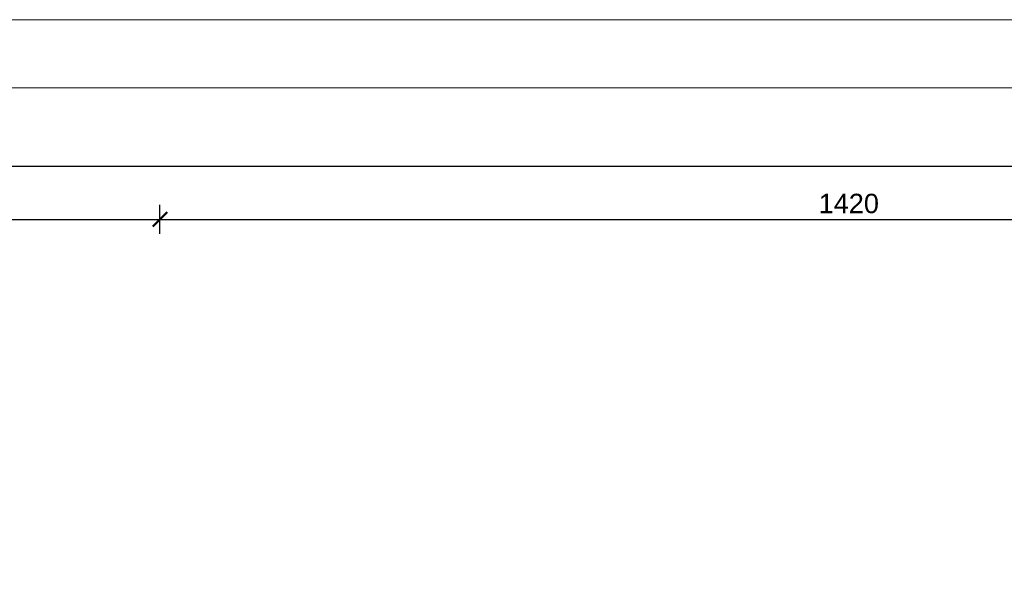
# Model space of a CAD drawing. Header units: millimetres. Extents: x -61343 to 9939, y -6894 to 7453.
# Tile 67 of 255: x -24764 to -23749, y 5737 to 6327. Entities that reach past the tile are written whole.
import ezdxf

# ---------------------------------------------------------------- set-up
doc = ezdxf.new("R2010")
doc.units = ezdxf.units.MM
doc.header["$MEASUREMENT"] = 0
for name, color, linetype, lineweight in [('A_opisy', 81, 'Continuous', 13), ('A_wymiary', 253, 'Continuous', 9), ('A_ściany istniejące hatch', 82, 'Continuous', 9)]:
    doc.layers.add(name, color=color, linetype=linetype, lineweight=lineweight)
doc.styles.get("Standard").update_dxf_attribs({"font": 'arial.ttf'})
doc.dimstyles.new('1do100', dxfattribs={"dimtxt": 20, "dimasz": 15, "dimexe": 15, "dimexo": 0.625, "dimgap": 6, "dimtad": 1, "dimtxsty": 'Standard', "dimblk": 'ARCHTICK', "dimcen": 2.5, "dimadec": 0, "dimazin": 0, "dimtfac": 1, "dimtmove": 0, "dimatfit": 3, "dimldrblk": 'OBLIQUE', "dimfxl": 15, "dimfxlon": 1, "dimarcsym": 0})

# ---------------------------------------------------------------- blocks, each defined once
blk = doc.blocks.new('_ArchTick')
at = {"color": 0, "linetype": 'ByBlock', "const_width": 0.15}
blk.add_lwpolyline([(-0.5, -0.5), (0.5, 0.5)], dxfattribs=at)
blk = doc.blocks.new('*D1256')
at = {"layer": 'A_wymiary', "color": 0, "lineweight": -2, "transparency": 16777216}
for p, q in [((-26001.05965633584, 6106.17077205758), (-26001.05965633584, 6136.17077205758)), ((-24619.05965633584, 6106.17077205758), (-24619.05965633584, 6136.17077205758)), ((-26001.05965633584, 6121.17077205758), (-24619.05965633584, 6121.17077205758))]:
    blk.add_line(p, q, dxfattribs=at)
at = {"layer": 'Defpoints', "color": 0, "transparency": 16777216}
for p in [(-24619.05965633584, 6121.17077205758), (-26001.05965633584, 5852.323442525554), (-24619.05965633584, 5615.323439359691)]:
    blk.add_point(p, dxfattribs=at)
at = {"layer": 'A_wymiary', "color": 0, "lineweight": -2, "transparency": 16777216, "xscale": 15, "yscale": 15, "zscale": 15, "rotation": 180}
blk.add_blockref('_ArchTick', (-26001.05965633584, 6121.17077205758), dxfattribs=at)
at = {"layer": 'A_wymiary', "color": 0, "lineweight": -2, "transparency": 16777216, "xscale": 15, "yscale": 15, "zscale": 15}
blk.add_blockref('_ArchTick', (-24619.05965633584, 6121.17077205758), dxfattribs=at)
at = {"layer": 'A_wymiary', "color": 0, "transparency": 16777216, "insert": (-25310.29505468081, 6137.389053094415), "char_height": 20, "attachment_point": 5}
blk.add_mtext('1382', dxfattribs=at)
blk = doc.blocks.new('_Oblique')
at = {"color": 0, "linetype": 'ByBlock', "lineweight": -2}
blk.add_line((-0.5, -0.5), (0.5, 0.5), dxfattribs=at)
blk = doc.blocks.new('*D1257')
at = {"layer": 'A_wymiary', "color": 0, "lineweight": -2, "transparency": 16777216}
for p, q in [((-24619.05965633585, 6106.17077205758), (-24619.05965633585, 6136.17077205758)), ((-23199.05965633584, 6106.17077205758), (-23199.05965633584, 6136.17077205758)), ((-24619.05965633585, 6121.17077205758), (-23199.05965633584, 6121.17077205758))]:
    blk.add_line(p, q, dxfattribs=at)
at = {"layer": 'Defpoints', "color": 0, "transparency": 16777216}
for p in [(-23199.05965633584, 6121.17077205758), (-24619.05965633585, 5615.323439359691), (-23199.05965633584, 4880.323442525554)]:
    blk.add_point(p, dxfattribs=at)
at = {"layer": 'A_wymiary', "color": 0, "lineweight": -2, "transparency": 16777216, "xscale": 15, "yscale": 15, "zscale": 15, "rotation": 180}
blk.add_blockref('_ArchTick', (-24619.05965633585, 6121.17077205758), dxfattribs=at)
at = {"layer": 'A_wymiary', "color": 0, "lineweight": -2, "transparency": 16777216, "xscale": 15, "yscale": 15, "zscale": 15}
blk.add_blockref('_ArchTick', (-23199.05965633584, 6121.17077205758), dxfattribs=at)
at = {"layer": 'A_wymiary', "color": 0, "transparency": 16777216, "insert": (-23909.29505468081, 6137.382231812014), "char_height": 20, "attachment_point": 5}
blk.add_mtext('1420', dxfattribs=at)
blk = doc.blocks.new('*D1295')
at = {"layer": 'A_wymiary', "color": 0, "lineweight": -2, "transparency": 16777216}
for p, q in [((-27147.05965633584, 6160.845450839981), (-27147.05965633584, 6190.845450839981)), ((-23199.05965633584, 6160.845450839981), (-23199.05965633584, 6190.845450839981)), ((-27147.05965633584, 6175.845450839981), (-23199.05965633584, 6175.845450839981))]:
    blk.add_line(p, q, dxfattribs=at)
at = {"layer": 'Defpoints', "color": 0, "transparency": 16777216}
for p in [(-23199.05965633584, 6175.845450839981), (-27147.05965633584, 5852.323442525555), (-23199.05965633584, 4880.323442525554)]:
    blk.add_point(p, dxfattribs=at)
at = {"layer": 'A_wymiary', "color": 0, "lineweight": -2, "transparency": 16777216, "xscale": 15, "yscale": 15, "zscale": 15, "rotation": 180}
blk.add_blockref('_ArchTick', (-27147.05965633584, 6175.845450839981), dxfattribs=at)
at = {"layer": 'A_wymiary', "color": 0, "lineweight": -2, "transparency": 16777216, "xscale": 15, "yscale": 15, "zscale": 15}
blk.add_blockref('_ArchTick', (-23199.05965633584, 6175.845450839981), dxfattribs=at)
at = {"layer": 'A_wymiary', "color": 0, "transparency": 16777216, "insert": (-25173.0704544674, 6192.063731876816), "char_height": 20, "attachment_point": 5}
blk.add_mtext('3948', dxfattribs=at)

msp = doc.modelspace()

# ---------------------------------------------------------------- hatches: boundary and pattern name
at = {"layer": 'A_ściany istniejące hatch'}
h = msp.add_hatch(dxfattribs=at)
h.set_pattern_fill('NET', color=256, scale=250, angle=45)
h.set_pattern_definition([(45, (7385.571392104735, 0), (-22.09708691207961, 22.09708691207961), []), (135, (7385.571392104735, 0), (-22.09708691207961, -22.09708691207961), [])])
h.paths.add_polyline_path([(-24601.05965633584, 5156.323444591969), (-24559.05965633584, 5156.323441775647), (-24559.05965633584, 4894.323442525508), (-24349.05965633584, 4894.323442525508), (-24349.05965633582, 4852.323442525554), (-24601.05965633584, 4852.323442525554)], flags=16)
h.paths.add_polyline_path([(-24007.05800551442, 4880.323442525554), (-24007.05800551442, 4820.323442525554), (-24127.05965633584, 4820.323442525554), (-24127.05965633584, 4660.323442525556), (-24187.05965633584, 4660.323442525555), (-24187.05965633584, 4852.323442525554), (-24229.05965633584, 4852.323442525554), (-24229.05965633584, 4894.323442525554), (-24225.05965633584, 4894.323442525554), (-24225.05965633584, 5553.323442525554), (-24559.05965633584, 5553.323442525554), (-24559.05965633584, 5507.323442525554), (-24601.05965633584, 5507.323442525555), (-24601.05965633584, 5597.323442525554), (-24143.05965633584, 5597.323442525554), (-24143.05965931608, 5553.323442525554), (-24181.05965633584, 5553.323442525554), (-24181.05965633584, 4880.323442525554)], flags=17)
h.paths.add_polyline_path([(-23403.05965633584, 4880.323442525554), (-23261.05965633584, 4880.323442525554), (-23261.05965633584, 4942.323442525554), (-23217.05965633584, 4942.323442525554), (-23217.05965633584, 4657.323445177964), (-23277.05965633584, 4657.323445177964), (-23277.05965633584, 4820.323442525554), (-23403.05965633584, 4820.323442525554)], flags=17)
h.paths.add_polyline_path([(-23360.05965633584, 4000.323442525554), (-23277.05965633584, 4000.323442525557), (-23277.05965633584, 4115.323445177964), (-23217.05965633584, 4115.323445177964), (-23217.05965633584, 3942.323442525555), (-23277.05965633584, 3942.323442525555), (-23277.05965633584, 3975.323442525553), (-23360.05965633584, 3975.323442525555)], flags=17)
h.paths.add_polyline_path([(-23717.05965633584, 4570.323442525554), (-23687.05965633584, 4570.323442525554), (-23687.05965633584, 4540.323442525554), (-23717.05965633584, 4540.323442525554)], flags=17)
h.paths.add_polyline_path([(-23717.05965633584, 4276.323442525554), (-23687.05965633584, 4276.323442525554), (-23687.05965633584, 4306.323442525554), (-23717.05965633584, 4306.323442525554)], flags=17)
h.paths.add_polyline_path([(-24205.05965633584, 2730.323442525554), (-24145.05965633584, 2730.323442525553), (-24145.05965633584, 2570.323442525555), (-23907.05965633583, 2570.323442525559), (-23907.05965633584, 2750.323442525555), (-23847.05965633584, 2750.323442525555), (-23847.05965633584, 2570.323442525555), (-23277.05965633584, 2570.323442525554), (-23277.05965633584, 2720.323442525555), (-23217.05965633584, 2720.323442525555), (-23217.05965633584, 2510.323442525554), (-24205.05965633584, 2510.323442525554)])
h.paths.add_polyline_path([(-26687.05965227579, 5880.323442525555), (-26474.05965633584, 5880.32344487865), (-26474.05966137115, 5974.357659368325), (-26449.05965901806, 5974.35765319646), (-26449.05965901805, 5855.323442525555), (-26687.05965227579, 5855.323442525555)], flags=17)
h.paths.add_polyline_path([(-26054.05965633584, 5854.668952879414), (-26019.05965633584, 5854.668952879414), (-26019.05965633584, 5974.35765319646), (-26054.05965633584, 5974.35765319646)], flags=17)
h.paths.add_polyline_path([(-25764.05965630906, 4030.323442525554), (-25694.05966801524, 4030.323442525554), (-25694.05966801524, 3970.323442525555), (-25764.05965630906, 3970.323442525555)], flags=17)
h.paths.add_polyline_path([(-25354.05965630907, 4030.323442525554), (-25284.05965630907, 4030.323442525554), (-25284.05965630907, 3970.323442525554), (-25354.05965630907, 3970.323442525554)], flags=17)
h.paths.add_polyline_path([(-24913.05965630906, 4030.323442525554), (-24845.05966801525, 4030.323442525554), (-24845.05966801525, 3970.323442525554), (-24913.05965630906, 3970.323442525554)], flags=17)
h.paths.add_polyline_path([(-24710.05965630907, 4030.323442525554), (-24629.05966801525, 4030.323442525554), (-24629.05966801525, 3970.323442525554), (-24710.05965630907, 3970.323442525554)], flags=17)
h.paths.add_polyline_path([(-24127.05965633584, 4530.323438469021), (-24187.05965633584, 4530.323438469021), (-24187.05965633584, 4454.323442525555), (-24127.05965633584, 4454.323442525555)], flags=17)
h.paths.add_polyline_path([(-24559.05965633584, 5377.323440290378), (-24601.05965633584, 5377.323440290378), (-24601.05965633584, 5286.323444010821), (-24559.05965633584, 5286.323444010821)], flags=16)
h.paths.add_polyline_path([(-24013.05965633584, 5597.323442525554), (-23879.05965633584, 5597.323442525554), (-23879.05965633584, 5553.323442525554), (-24013.05965633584, 5553.323442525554)], flags=17)
h.paths.add_polyline_path([(-23261.05965633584, 5277.323444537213), (-23217.05965633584, 5277.323444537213), (-23217.05965633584, 5352.323442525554), (-23261.05965633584, 5352.323442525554)], flags=17)
h.paths.add_polyline_path([(-23261.05965633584, 5072.323442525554), (-23217.05965633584, 5072.323442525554), (-23217.05965633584, 5147.323442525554), (-23261.05965633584, 5147.323442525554)], flags=17)
h.paths.add_polyline_path([(-23277.05965633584, 4451.32344741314), (-23217.05965633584, 4451.32344741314), (-23217.05965633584, 4527.323445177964), (-23277.05965633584, 4527.323445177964)], flags=17)
h.paths.add_polyline_path([(-23277.05965633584, 4245.32344741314), (-23217.05965633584, 4245.32344741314), (-23217.05965633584, 4321.323445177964), (-23277.05965633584, 4321.323445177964)], flags=17)
h.paths.add_polyline_path([(-23277.05965633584, 3737.323444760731), (-23217.05965633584, 3737.323444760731), (-23217.05965633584, 3812.323442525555), (-23277.05965633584, 3812.323442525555)], flags=17)
h.paths.add_polyline_path([(-23277.05965633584, 3532.323444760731), (-23217.05965633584, 3532.323444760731), (-23217.05965633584, 3607.323442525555), (-23277.05965633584, 3607.323442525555)], flags=17)
h.paths.add_polyline_path([(-23277.05965633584, 3060.32344476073), (-23217.05965633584, 3060.32344476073), (-23217.05965633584, 3130.323442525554), (-23277.05965633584, 3130.323442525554)], flags=17)
h.paths.add_polyline_path([(-23217.05965633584, 2855.323442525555), (-23277.05965633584, 2855.323442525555), (-23277.05965633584, 2925.323442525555), (-23217.05965633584, 2925.323442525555)], flags=17)
h.paths.add_polyline_path([(-24502.05965659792, 2970.323442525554), (-24432.05965633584, 2970.323442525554), (-24432.05965633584, 2910.323442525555), (-24502.05965659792, 2910.323442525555)], flags=17)
h.paths.add_polyline_path([(-24707.05965633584, 2910.323442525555), (-24637.05965633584, 2910.323442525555), (-24637.05965633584, 2970.323442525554), (-24707.05965633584, 2970.323442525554)], flags=17)
h.paths.add_polyline_path([(-24912.05965659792, 2970.323442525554), (-24842.05965633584, 2970.323442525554), (-24842.05965633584, 2910.323442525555), (-24912.05965659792, 2910.323442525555)], flags=17)
h.paths.add_polyline_path([(-25169.05965633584, 2910.323442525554), (-25047.05966804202, 2910.323442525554), (-25047.05966804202, 2970.323442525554), (-25169.05965633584, 2970.323442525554)], flags=17)
h.paths.add_polyline_path([(-25374.05965659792, 2970.323442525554), (-25304.05965633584, 2970.323442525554), (-25304.05965633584, 2910.323442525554), (-25374.05965659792, 2910.323442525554)], flags=17)
h.paths.add_polyline_path([(-25579.05965633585, 2910.323442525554), (-25509.05965633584, 2910.323442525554), (-25509.05965633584, 2970.323442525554), (-25579.05965633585, 2970.323442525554)], flags=17)
h.paths.add_polyline_path([(-25784.05965659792, 2970.323442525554), (-25714.05965633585, 2970.323442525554), (-25714.05965633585, 2910.323442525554), (-25784.05965659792, 2910.323442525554)], flags=17)
h.paths.add_polyline_path([(-23895.05965633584, 2970.323442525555), (-23981.55965633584, 2970.323442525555), (-23981.54424533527, 2910.323442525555), (-23907.05965633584, 2910.323442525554), (-23907.05965633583, 2860.323442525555), (-23847.05965633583, 2860.323442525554), (-23847.05965633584, 3103.823442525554), (-23895.05965633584, 3103.823442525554)], flags=17)
h.paths.add_polyline_path([(-24091.55965633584, 2970.323442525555), (-24091.54424533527, 2910.323442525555), (-24145.05965633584, 2910.323442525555), (-24145.05965633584, 2870.323442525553), (-24205.05965633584, 2870.323442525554), (-24205.05965633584, 2910.323442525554), (-24297.05965633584, 2910.323442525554), (-24297.05965633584, 2970.323442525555)], flags=17)
h.paths.add_polyline_path([(-26079.05965633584, 2864.323442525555), (-26019.05965633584, 2864.323442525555), (-26019.05965633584, 2910.323442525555), (-25919.05965633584, 2910.323442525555), (-25919.05966804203, 2970.323442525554), (-26079.05965633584, 2970.323442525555)], flags=17)
h.paths.add_polyline_path([(-24289.05965630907, 4030.323442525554), (-24187.05965633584, 4030.323442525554), (-24187.05965633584, 4324.323442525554), (-24127.05965633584, 4324.32343846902), (-24127.05965633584, 4000.323442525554), (-24110.05965633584, 4000.323442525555), (-24110.05965633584, 3975.323442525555), (-24127.05965633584, 3975.323442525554), (-24127.05965633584, 3620.323442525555), (-24100.05965633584, 3620.323442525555), (-24100.05965633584, 3540.323442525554), (-24127.05965633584, 3540.323442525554), (-24127.05965633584, 3320.323442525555), (-24302.55965633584, 3320.323442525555), (-24302.55965633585, 3368.323442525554), (-24167.05965633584, 3368.323442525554), (-24167.05965633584, 3970.323442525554), (-24289.05965657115, 3970.323442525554)], flags=17)
h.paths.add_polyline_path([(-24494.05965630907, 4030.323442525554), (-24424.05965630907, 4030.323442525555), (-24424.05965630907, 3970.323442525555), (-24457.05965633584, 3970.323442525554), (-24457.05965633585, 3804.323442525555), (-24489.05965633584, 3804.323445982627), (-24489.05965633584, 3970.323442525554), (-24494.05965630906, 3970.323442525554)], flags=17)
h.paths.add_polyline_path([(-24736.05965633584, 3368.323442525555), (-24489.05965633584, 3368.323442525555), (-24489.05965633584, 3518.323447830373), (-24457.05965633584, 3518.3234443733), (-24457.05965633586, 3368.323442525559), (-24412.55965633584, 3368.323442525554), (-24412.55965633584, 3320.323442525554), (-24736.05965633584, 3320.323442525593)], flags=17)
h.paths.add_polyline_path([(-25725.05965633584, 3368.323442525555), (-25725.05965633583, 3320.323442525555), (-25485.05965633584, 3320.323442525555), (-25485.05965633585, 3368.323442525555), (-25489.05965630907, 3368.323442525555), (-25489.05965630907, 3460.323442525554), (-25517.05965630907, 3460.323442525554), (-25517.05965630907, 3368.323442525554)], flags=17)
h.paths.add_polyline_path([(-26079.05965633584, 4061.323442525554), (-26019.05965633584, 4061.323442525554), (-26019.05965633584, 4030.323442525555), (-25899.05965630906, 4030.323442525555), (-25899.05966801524, 3970.323442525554), (-26039.05965633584, 3970.323442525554), (-26039.05965633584, 3368.323442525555), (-25835.05965633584, 3368.323442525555), (-25835.05965633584, 3320.323442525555), (-26079.05965633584, 3320.323442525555)], flags=17)
h.paths.add_polyline_path([(-26019.05965633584, 4357.738516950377), (-26079.05965633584, 4357.738516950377), (-26079.05965633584, 4201.323453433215), (-26019.05965633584, 4201.323453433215)], flags=17)
h.paths.add_polyline_path([(-26019.05965633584, 4572.297004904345), (-26079.05965633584, 4572.297004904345), (-26079.05965633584, 4492.738518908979), (-26019.05965633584, 4492.738518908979)], flags=17)
h.paths.add_polyline_path([(-26019.05965633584, 4787.323442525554), (-26079.05965633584, 4787.323442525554), (-26079.05965633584, 4707.297013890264), (-26019.05965633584, 4707.297013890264)], flags=17)
h.paths.add_polyline_path([(-26019.05965633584, 5107.323442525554), (-26079.05965633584, 5107.323442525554), (-26079.05965633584, 4922.323442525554), (-26019.05965633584, 4922.323442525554)], flags=17)
h.paths.add_polyline_path([(-26019.05965633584, 5312.323442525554), (-26079.05965633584, 5312.323442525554), (-26079.05965633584, 5242.323455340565), (-26019.05965633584, 5242.323455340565)], flags=17)
h.paths.add_polyline_path([(-26019.05965633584, 5527.323442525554), (-26079.05965633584, 5527.323442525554), (-26079.05965633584, 5447.323442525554), (-26019.05965633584, 5447.323442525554)], flags=17)
h.paths.add_polyline_path([(-27069.05965633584, 5252.439788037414), (-27129.05965633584, 5252.439788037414), (-27129.05965633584, 5322.419772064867), (-27069.05965633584, 5322.419772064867), (-27069.05965633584, 5324.323442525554), (-26609.05965633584, 5324.323442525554), (-26609.05965633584, 5314.323442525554), (-26640.15965633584, 5314.323442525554), (-26640.15965633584, 5238.323442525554), (-26655.15965633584, 5238.323442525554), (-26655.15965633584, 5314.323442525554), (-26911.05965633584, 5314.323442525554), (-26911.05965633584, 5299.320287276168), (-26918.05965633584, 5299.320287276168), (-26918.05965633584, 5314.323442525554), (-27069.05965633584, 5314.323442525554)])
h.paths.add_polyline_path([(-27069.05965633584, 5197.323442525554), (-27069.05965633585, 5204.323442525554), (-26918.05965633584, 5204.323442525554), (-26918.05965633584, 5209.320288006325), (-26911.05965633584, 5209.320288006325), (-26911.05965633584, 5186.842374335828), (-26918.05965633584, 5186.842373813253), (-26918.05965633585, 5197.323442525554)], flags=17)
h.paths.add_polyline_path([(-27129.05965633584, 5117.439788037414), (-27069.05965633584, 5117.439788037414), (-27069.05965633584, 5087.323442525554), (-26918.05965633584, 5087.323442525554), (-26918.05965633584, 5096.842374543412), (-26911.05965633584, 5096.842374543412), (-26911.05965633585, 5087.323442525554), (-26655.15965633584, 5087.323442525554), (-26655.15965633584, 5143.323442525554), (-26640.15965633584, 5143.323442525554), (-26640.15965633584, 5087.323442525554), (-26612.05965609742, 5087.323442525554), (-26612.05965633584, 5072.323442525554), (-27069.05965633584, 5072.323442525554), (-27069.05965633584, 5046.959804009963), (-27129.05965633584, 5046.959804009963)])
h.paths.add_polyline_path([(-27129.05965633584, 4916.959804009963), (-27069.05965633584, 4916.959804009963), (-27069.05965633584, 4872.323442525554), (-26477.05965633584, 4872.323442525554), (-26477.05965633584, 4889.588796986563), (-26429.05965633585, 4889.588796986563), (-26429.05965633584, 4560.322612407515), (-26477.05965633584, 4560.322612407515), (-26477.05965633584, 4832.323442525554), (-27069.05965633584, 4832.323442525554), (-27069.05965633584, 4754.452296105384), (-27129.05965633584, 4754.452296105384)])
h.paths.add_polyline_path([(-27129.05965633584, 4414.472312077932), (-27069.05965633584, 4414.472312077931), (-27069.05965633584, 4392.323442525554), (-26477.05965633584, 4392.323442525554), (-26477.05965633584, 4450.322612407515), (-26429.05965633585, 4450.322612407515), (-26429.05965633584, 4053.322612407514), (-26477.05965633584, 4053.322612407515), (-26477.05965633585, 4367.323442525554), (-27069.05965633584, 4367.323442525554), (-27069.05965633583, 4344.256026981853), (-27129.05965633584, 4344.256026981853)])
h.paths.add_polyline_path([(-27129.05965633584, 4000.125357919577), (-27069.05965633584, 4000.125357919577), (-27069.05965633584, 3930.323442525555), (-26477.05965633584, 3930.323442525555), (-26477.05965633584, 3943.322612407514), (-26429.05965633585, 3943.322612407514), (-26429.05965633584, 3884.684373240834), (-26477.05965633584, 3884.684373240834), (-26477.05965633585, 3887.323442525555), (-27069.05965633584, 3887.323442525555), (-27069.05965633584, 3835.125357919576), (-27129.05965633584, 3835.125357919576)])
h.paths.add_polyline_path([(-27129.05965633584, 3700.125357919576), (-27069.05965633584, 3700.125357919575), (-27069.05965633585, 3645.543180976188), (-27010.05965633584, 3645.543180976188), (-27010.05965633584, 3787.240861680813), (-27000.69587569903, 3787.240861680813), (-27000.69587692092, 3781.240861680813), (-27004.05965633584, 3781.240861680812), (-27004.05965633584, 3645.543180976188), (-26907.05965633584, 3645.543180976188), (-26907.05965633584, 3781.240861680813), (-26911.69587692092, 3781.240861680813), (-26911.69587692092, 3787.240861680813), (-26896.5144484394, 3787.240861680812), (-26896.5144484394, 3781.240861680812), (-26901.05965633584, 3781.240861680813), (-26901.05965633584, 3645.543180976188), (-26804.05965633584, 3645.543180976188), (-26804.05965633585, 3781.240861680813), (-26807.5144484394, 3781.240861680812), (-26807.51444953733, 3787.240861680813), (-26798.05965633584, 3787.240861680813), (-26798.05965633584, 3752.240861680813), (-26793.88796868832, 3752.240861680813), (-26793.88796868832, 3746.240861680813), (-26798.05965633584, 3746.240861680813), (-26798.05965633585, 3645.543180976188), (-26630.05965633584, 3645.543180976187), (-26630.05965633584, 3746.240861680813), (-26704.88796654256, 3746.240861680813), (-26704.88796753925, 3752.240861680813), (-26624.05965633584, 3752.240861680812), (-26624.05965633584, 3645.543180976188), (-26477.05965633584, 3645.543180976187), (-26477.05965633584, 3774.684373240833), (-26429.05965633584, 3774.684373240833), (-26429.05965633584, 3627.829504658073), (-26477.05965633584, 3627.829504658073), (-26477.05965633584, 3630.543180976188), (-26624.05965633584, 3630.543180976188), (-26624.05965633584, 3588.24317934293), (-26630.05965633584, 3588.243180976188), (-26630.05965633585, 3630.543180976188), (-27069.05965633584, 3630.543180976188), (-27129.05965633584, 3630.543180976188)])
h.paths.add_polyline_path([(-27129.05965633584, 4549.472312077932), (-27069.05965633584, 4549.472312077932), (-27069.05965633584, 4619.452296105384), (-27129.05965633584, 4619.452296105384)])
h.paths.add_polyline_path([(-27129.05965633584, 4135.125357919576), (-27069.05965633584, 4135.125357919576), (-27069.05965633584, 4209.256026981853), (-27129.05965633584, 4209.256026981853)], flags=17)
h.paths.add_polyline_path([(-27129.05965633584, 3425.563196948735), (-27069.05965633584, 3425.563196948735), (-27069.05965633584, 3495.543180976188), (-27129.05965633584, 3495.543180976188)], flags=17)
h.paths.add_polyline_path([(-27129.05965633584, 3220.583212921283), (-27129.05965633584, 3290.563196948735), (-27069.05965633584, 3290.563196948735), (-27069.05965633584, 3280.563196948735), (-27022.05965633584, 3280.563196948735), (-27022.05965633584, 3451.543196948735), (-27010.8489369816, 3451.543196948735), (-27010.8489369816, 3445.543196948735), (-27016.05965633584, 3445.543196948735), (-27016.05965633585, 3280.563196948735), (-26917.05965633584, 3280.563196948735), (-26917.05965633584, 3445.543196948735), (-26921.84893456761, 3445.543196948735), (-26921.84893456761, 3451.543196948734), (-26906.54779697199, 3451.543196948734), (-26906.54779697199, 3445.543196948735), (-26911.05965633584, 3445.543196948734), (-26911.05965633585, 3280.563196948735), (-26814.05965633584, 3280.563196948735), (-26814.05965633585, 3445.543196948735), (-26817.54779522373, 3445.543196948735), (-26817.54779826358, 3451.543196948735), (-26803.51444971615, 3451.543196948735), (-26803.5144484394, 3445.543196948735), (-26808.05965633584, 3445.543196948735), (-26808.05965633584, 3280.563196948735), (-26711.05965633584, 3280.563196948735), (-26711.05965633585, 3445.543196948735), (-26714.5144484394, 3445.543196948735), (-26714.5144484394, 3451.543196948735), (-26711.05965633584, 3451.543196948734), (-26711.05965633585, 3495.543180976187), (-26630.05965633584, 3495.543180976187), (-26630.05965633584, 3499.243179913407), (-26624.05965633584, 3499.243179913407), (-26624.05965633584, 3485.215646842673), (-26630.05965633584, 3485.215646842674), (-26630.05965633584, 3489.543180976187), (-26705.05965633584, 3489.543180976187), (-26705.05965633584, 3280.563196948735), (-26630.05965633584, 3280.563196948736), (-26630.05965633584, 3396.215642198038), (-26624.05965633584, 3396.21564435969), (-26624.05965633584, 3280.563196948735), (-26477.05965633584, 3280.563196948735), (-26477.05965633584, 3517.829504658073), (-26429.05965633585, 3517.829504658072), (-26429.05965633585, 3084.023442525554), (-26477.05965633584, 3084.023442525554), (-26477.05965633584, 3265.563196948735), (-26624.05965633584, 3265.563196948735), (-26624.05965633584, 3168.053688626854), (-26630.05965633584, 3168.053688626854), (-26630.05965633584, 3265.563196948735), (-26705.05965633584, 3265.563196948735), (-26705.05965633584, 3072.723442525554), (-26630.05965633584, 3072.723442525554), (-26630.05965633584, 3079.05368821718), (-26624.05965633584, 3079.05368821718), (-26624.05965633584, 3063.023443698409), (-26630.05965633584, 3063.023442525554), (-26630.05965633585, 3066.723442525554), (-26711.05965633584, 3066.723442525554), (-26711.05965633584, 3140.323442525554), (-26714.5144484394, 3140.323442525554), (-26714.5144484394, 3146.323442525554), (-26711.05965633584, 3146.323442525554), (-26711.05965633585, 3265.563196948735), (-26808.05965633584, 3265.563196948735), (-26808.05965633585, 3146.323442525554), (-26803.51444929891, 3146.323442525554), (-26803.5144484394, 3140.323442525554), (-26817.54779697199, 3140.323442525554), (-26817.54779522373, 3146.323442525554), (-26814.05965633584, 3146.323442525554), (-26814.05965633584, 3265.563196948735), (-26911.05965633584, 3265.563196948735), (-26911.05965633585, 3146.323442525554), (-26906.54779697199, 3146.323442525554), (-26906.54779697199, 3140.323442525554), (-26921.84893562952, 3140.323442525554), (-26921.84893456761, 3146.323442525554), (-26917.05965633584, 3146.323442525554), (-26917.05965633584, 3265.563196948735), (-27016.05965633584, 3265.563196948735), (-27016.05965633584, 3146.323442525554), (-27010.84893516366, 3146.323442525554), (-27010.8489369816, 3140.323442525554), (-27022.05965633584, 3140.323442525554), (-27022.05965633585, 3265.563196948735), (-27069.05965633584, 3265.563196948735), (-27069.05965633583, 3220.583212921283)])
h.paths.add_polyline_path([(-27009.05965633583, 2829.323442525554), (-27069.05965633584, 2829.323442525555), (-27069.05965633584, 2910.323442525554), (-27129.05965633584, 2910.323442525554), (-27129.05965633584, 3085.583212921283), (-27069.05965633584, 3085.583212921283), (-27069.05965633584, 2970.323442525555), (-26630.05965633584, 2970.323442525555), (-26630.05965633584, 2974.023442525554), (-26624.05965633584, 2974.023443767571), (-26624.05965633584, 2970.323442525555), (-26477.05965633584, 2970.323442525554), (-26477.05965633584, 2974.023442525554), (-26429.05965633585, 2974.023442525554), (-26429.05965633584, 2919.323443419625), (-26454.05965633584, 2919.323442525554), (-26454.05965633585, 2930.323442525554), (-26624.05965633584, 2930.323442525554), (-26624.05965633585, 2925.583212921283), (-26630.05965633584, 2925.583212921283), (-26630.05965633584, 2930.323442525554), (-26814.05965633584, 2930.323442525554), (-26814.05965633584, 2890.070277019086), (-26839.05965633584, 2890.070277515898), (-26839.05965633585, 2930.323442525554), (-27009.05965633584, 2930.323442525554)])
h.paths.add_polyline_path([(-27009.05965633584, 2580.323442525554), (-27009.05965633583, 2619.323442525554), (-27069.05965633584, 2619.323442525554), (-27069.05965633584, 2520.323442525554), (-26019.05965633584, 2520.323442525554), (-26019.05965633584, 2724.323442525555), (-26079.05965633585, 2724.323442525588), (-26079.05965633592, 2580.323442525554)])
edge = h.paths.add_edge_path()
edge.add_line((-23749.05965633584, 5597.323442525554), (-23749.05965991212, 5553.323442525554))
edge.add_line((-23749.05965991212, 5553.323442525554), (-23711.05965633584, 5553.323442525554))
edge.add_line((-23711.05965633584, 5553.323442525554), (-23711.05965633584, 5403.323442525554))
edge.add_line((-23711.05965633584, 5403.323442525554), (-23684.05965633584, 5403.323442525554))
edge.add_line((-23684.05965633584, 5403.323442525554), (-23684.05965633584, 5553.323442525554))
edge.add_line((-23684.05965633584, 5553.323442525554), (-23261.05965633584, 5553.323442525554))
edge.add_line((-23261.05965633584, 5553.323442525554), (-23261.05965633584, 5482.323440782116))
edge.add_line((-23261.05965633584, 5482.323440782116), (-23217.05965633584, 5482.323442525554))
edge.add_line((-23217.05965633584, 5482.323442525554), (-23217.05965633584, 5597.323442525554))
edge.add_line((-23217.05965633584, 5597.323442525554), (-23749.05965633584, 5597.323485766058))
edge.add_line((-27084.05965633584, 5974.357659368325), (-27049.05965633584, 5974.357659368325))
edge.add_line((-27049.05965633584, 5974.357659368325), (-27049.05964925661, 5880.32344487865))
edge.add_line((-27049.05964925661, 5880.32344487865), (-26867.05965633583, 5880.32344487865))
edge.add_line((-26867.05965633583, 5880.32344487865), (-26867.05965218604, 5855.323442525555))
edge.add_line((-26867.05965218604, 5855.323442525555), (-27084.05965633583, 5855.323442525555))
edge.add_line((-27084.05965633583, 5855.323442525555), (-27084.05965633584, 5974.35765319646))
edge.add_line((-25489.05965630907, 3570.323442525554), (-25517.05965630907, 3570.323442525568))
edge.add_line((-25517.05965630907, 3570.323442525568), (-25517.05965624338, 3855.323442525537))
edge.add_line((-25517.05965624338, 3855.323442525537), (-25489.0596563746, 3855.323442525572))
edge.add_line((-25489.0596563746, 3855.323442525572), (-25489.05965617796, 3775.342492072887))
edge.add_line((-25489.05965617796, 3775.342492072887), (-25489.05965630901, 3683.71488578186))
edge.add_line((-25489.05965630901, 3683.71488578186), (-25489.05965630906, 3580.323442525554))
edge.add_line((-25489.05965630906, 3580.323442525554), (-25489.05966801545, 3570.323442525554))
edge.add_line((-26179.05965633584, 5852.323442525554), (-26019.05965633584, 5852.323442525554))
edge.add_line((-26019.05965633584, 5852.323442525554), (-26019.05965633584, 5662.323442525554))
edge.add_line((-26019.05965633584, 5662.323442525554), (-26079.05965633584, 5662.323442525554))
edge.add_line((-26079.05965633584, 5662.323442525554), (-26079.05965633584, 5792.323442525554))
edge.add_line((-26079.05965633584, 5792.323442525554), (-26179.05965633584, 5792.323442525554))
edge.add_line((-26179.05965633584, 5792.323442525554), (-26179.05965821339, 5852.323442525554))
edge.add_line((-26687.05965052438, 5852.323442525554), (-26329.05965633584, 5852.323442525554))
edge.add_line((-26329.05965633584, 5852.323442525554), (-26329.05965633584, 5792.323442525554))
edge.add_line((-26329.05965633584, 5792.323442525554), (-26429.05965633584, 5792.323442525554))
edge.add_line((-26429.05965633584, 5792.323442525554), (-26429.05965633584, 4999.588796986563))
edge.add_line((-26429.05965633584, 4999.588796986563), (-26477.05965633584, 4999.588796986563))
edge.add_line((-26477.05965633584, 4999.588796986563), (-26477.05965633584, 5072.323442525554))
edge.add_line((-26477.05965633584, 5072.323442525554), (-26517.05965299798, 5072.323442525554))
edge.add_line((-26517.05965299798, 5072.323442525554), (-26517.05965633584, 5087.323442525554))
edge.add_line((-26517.05965633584, 5087.323442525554), (-26477.05965633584, 5087.323442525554))
edge.add_line((-26477.05965633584, 5087.323442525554), (-26477.05965633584, 5792.323442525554))
edge.add_line((-26477.05965633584, 5792.323442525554), (-26687.05965141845, 5792.323442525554))
edge.add_line((-26687.05965141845, 5792.323442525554), (-26687.05965633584, 5852.323442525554))
edge.add_line((-26839.05965633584, 2790.070277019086), (-26814.05965633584, 2790.07027602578))
edge.add_line((-26814.05965633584, 2790.07027602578), (-26814.05965633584, 2755.323442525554))
edge.add_line((-26814.05965633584, 2755.323442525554), (-26454.05965633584, 2755.323442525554))
edge.add_line((-26454.05965633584, 2755.323442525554), (-26454.05965633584, 2821.355609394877))
edge.add_line((-26454.05965633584, 2821.355609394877), (-26429.05965633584, 2821.355609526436))
edge.add_line((-26429.05965633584, 2821.355609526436), (-26429.05965633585, 2750.323442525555))
edge.add_line((-26429.05965633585, 2750.323442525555), (-26759.05965633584, 2750.323442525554))
edge.add_line((-26759.05965633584, 2750.323442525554), (-26759.05965633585, 2730.323442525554))
edge.add_line((-26759.05965633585, 2730.323442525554), (-26839.05965633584, 2730.323442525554))
edge.add_line((-26839.05965633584, 2730.323442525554), (-26839.05965396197, 2790.070277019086))
h.paths.add_polyline_path([(-25059.05965633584, 3855.323442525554), (-25099.05965633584, 3855.323442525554), (-25099.05965633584, 3368.323442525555), (-25375.05965633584, 3368.323442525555), (-25375.05965633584, 3320.323442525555), (-24846.05965633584, 3320.323442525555), (-24846.05965633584, 3368.323442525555), (-25059.05965633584, 3368.323442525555)], flags=17)
h.paths.add_polyline_path([(-25099.05965633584, 3955.323442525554), (-25059.05965633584, 3955.323442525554), (-25059.05965633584, 3970.323442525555), (-25048.05965630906, 3970.323442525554), (-25048.05965630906, 4030.323442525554), (-25149.05965630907, 4030.323442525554), (-25149.05965657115, 3970.323442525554), (-25099.05965633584, 3970.323442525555)], flags=17)
h.paths.add_polyline_path([(-23578.05965693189, 4820.323442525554), (-23832.05800551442, 4820.323442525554), (-23832.05800239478, 4880.323442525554), (-23711.05965633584, 4880.323442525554), (-23711.05965633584, 4953.323446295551), (-23684.05965633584, 4953.323446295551), (-23684.05965633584, 4880.323442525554), (-23578.05965693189, 4880.323442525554)], flags=17)
h.paths.add_polyline_path([(-23789.5634736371, 3577.323442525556), (-23779.5634736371, 3577.323442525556), (-23779.5634736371, 3592.323442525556), (-23789.5634736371, 3592.323442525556)], flags=17)
h.paths.add_polyline_path([(-23699.5634736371, 3749.323442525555), (-23684.5634736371, 3749.323442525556), (-23684.5634736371, 3975.323442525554), (-23644.05965633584, 3975.323442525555), (-23644.05965261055, 4000.323442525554), (-24000.05965633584, 4000.323442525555), (-24000.05965633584, 3975.323442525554), (-23939.05965633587, 3975.323442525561), (-23939.05965633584, 3749.323442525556), (-23921.05965633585, 3749.323442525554), (-23921.05965633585, 3759.323442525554), (-23929.05965633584, 3759.323442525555), (-23929.05965633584, 3975.323442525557), (-23789.5634736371, 3975.323442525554), (-23789.5634736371, 3759.323442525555), (-23836.05965762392, 3759.323442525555), (-23836.05965762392, 3749.323442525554), (-23774.56347214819, 3749.323442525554), (-23774.56347214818, 3759.323442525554), (-23779.56347363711, 3759.323442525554), (-23779.5634736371, 3975.323442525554), (-23694.56347363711, 3975.323442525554), (-23694.56347363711, 3759.323442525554), (-23699.5634736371, 3759.323442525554)], flags=17)
h.paths.add_polyline_path([(-23929.05965633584, 3592.323442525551), (-23939.05965633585, 3592.323442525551), (-23939.05965633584, 3368.323442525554), (-23997.05965633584, 3368.323442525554), (-23997.05965633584, 3320.323442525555), (-23895.05965633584, 3320.323442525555), (-23895.05965633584, 3213.823442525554), (-23847.05965633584, 3213.823442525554), (-23847.05965633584, 3320.323442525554), (-23277.05965633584, 3320.323442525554), (-23277.05965633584, 3265.32344476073), (-23217.05965633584, 3265.323442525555), (-23217.05965633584, 3402.323442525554), (-23277.05965633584, 3402.323442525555), (-23277.05965633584, 3368.323442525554), (-23779.5634736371, 3368.323442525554), (-23779.5634736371, 3477.323442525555), (-23789.5634736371, 3477.323442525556), (-23789.5634736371, 3368.323442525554), (-23929.05965633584, 3368.323442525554)], flags=17)
h.paths.add_polyline_path([(-27129.05965633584, 5662.39975609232), (-27069.05965633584, 5662.399756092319), (-27069.05965633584, 5792.323442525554), (-26867.05966393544, 5792.323442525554), (-26867.05966393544, 5852.323442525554), (-27129.05965633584, 5852.323442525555)])
h.paths.add_polyline_path([(-27069.05965633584, 5527.399756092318), (-27129.05965633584, 5527.399756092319), (-27129.05965633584, 5457.419772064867), (-27069.05965633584, 5457.419772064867)])

# ---------------------------------------------------------------- linework, layer by layer
at = {"layer": 'A_opisy'}
for points in [[(-27888.73450102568, 6326.793076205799), (-21688.73450102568, 6326.793076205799), (-21688.73450102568, 2126.793076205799), (-27888.73450102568, 2126.793076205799)], [(-27688.73450102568, 6256.793076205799), (-21758.73450102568, 6256.793076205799), (-21758.73450102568, 2196.793076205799), (-27688.73450102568, 2196.793076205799)]]:
    msp.add_lwpolyline(points, close=True, dxfattribs=at)

# ---------------------------------------------------------------- dimensions: what is measured, and where the dimension line sits
at = {"layer": 'A_wymiary'}
for base, p1, p2, picture, middle in [((-23199.05965633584, 6175.845450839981), (-27147.05965633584, 5852.323442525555), (-23199.05965633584, 4880.323442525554), '*D1295', (-25173.0704544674, 6175.845450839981)), ((-24619.05965633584, 6121.17077205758), (-26001.05965633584, 5852.323442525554), (-24619.05965633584, 5615.323439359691), '*D1256', (-25310.29505468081, 6121.17077205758)), ((-23199.05965633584, 6121.17077205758), (-24619.05965633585, 5615.323439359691), (-23199.05965633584, 4880.323442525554), '*D1257', (-23909.29505468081, 6121.17077205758))]:
    dim = msp.add_linear_dim(base=base, p1=p1, p2=p2, dimstyle='1do100', dxfattribs=at)
    dim.commit()
    dim.dimension.update_dxf_attribs({"geometry": picture, "text_midpoint": middle, "dimtype": 160})

doc.saveas('drawing.dxf')
